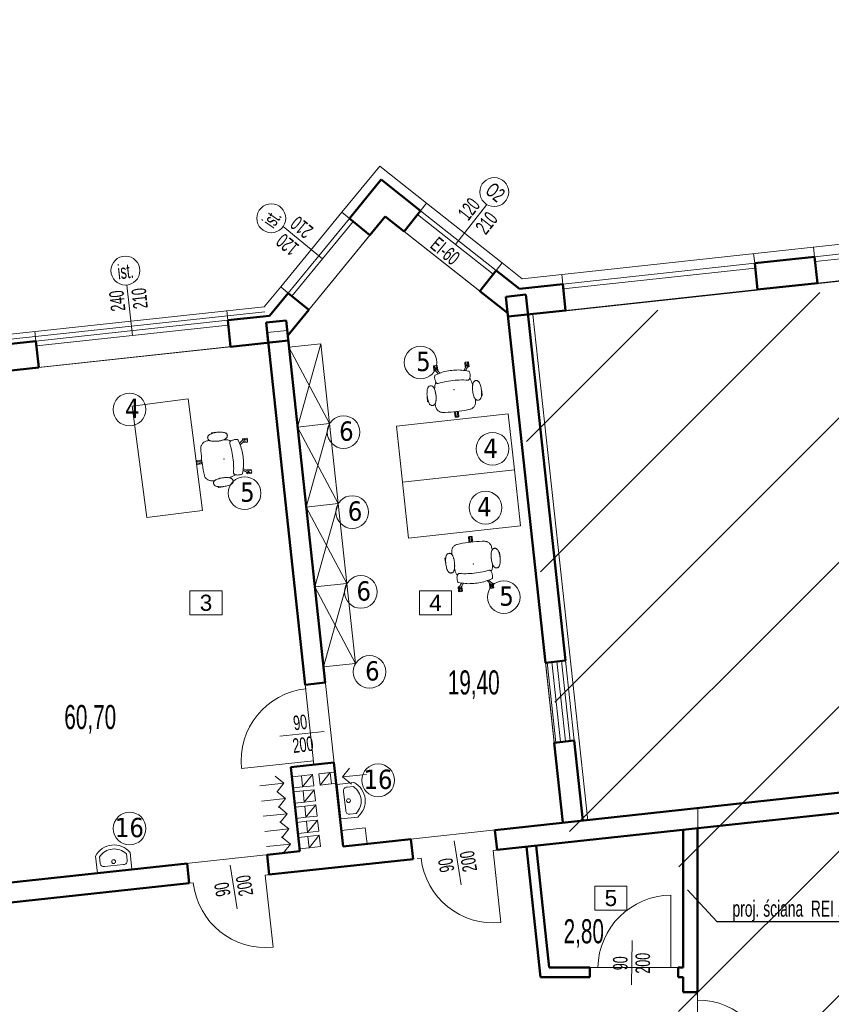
# Model space of a CAD drawing. Header units: millimetres. Extents: x 72202 to 304796, y 21658 to 519946.
# Tile 82 of 95: x 195404 to 196413, y 232217 to 233441. Entities that reach past the tile are written whole.
import ezdxf

# ---------------------------------------------------------------- set-up
doc = ezdxf.new("R2010")
doc.units = ezdxf.units.MM
for name, color, linetype, lineweight in [('DRZWI I OKNA OPISY', 30, 'Continuous', 9), ('linia - gruba - projektowana', 170, 'Continuous', 50), ('linia - kreskowanie', 9, 'Continuous', 5), ('linia - meble', 5, 'Continuous', 9), ('linia - rzut - gruba - istn.', 250, 'Continuous', 50), ('LINIA CIENKA', 7, 'Continuous', 13), ('LINIA KRESKOWANIE', 9, 'Continuous', 5), ('LINIA UMEBLOWANIE', 252, 'Continuous', 5), ('LINIA WYMIAROWANIE', 1, 'Continuous', 9), ('OPISY', 251, 'Continuous', 9), ('wymiary', 1, 'Continuous', 15)]:
    doc.layers.add(name, color=color, linetype=linetype, lineweight=lineweight)
doc.layers.add('LINIA-NIE DRUKOWAĆ', color=3, linetype='Continuous', lineweight=20, plot=False)
doc.styles.add('GENERATED_STYLE_2', font='txt')
doc.styles.add('simplex', font='arial.ttf')
doc.styles.get("Standard").update_dxf_attribs({"font": 'ARIALN.TTF', "width": 0.75})
doc.linetypes.add('GRADZINOWANIE', pattern='A,0.00254,-2.54,[134,ltypeshp.shx,S=2.54,R=0,X=-2.54,Y=0],-5.08,[134,ltypeshp.shx,S=2.54,R=180,X=2.54,Y=0],-2.54', length=10.16254)

# ---------------------------------------------------------------- blocks, each defined once
blk = doc.blocks.new('1')
at = {"layer": 'linia - meble'}
for p, q in [((196048.3, 221570.8), (196030.7, 221570.8)), ((196031.7, 221566.8), (196038.3, 221566.8)), ((196048.3, 221534.8), (196048.3, 221570.8)), ((196042.3, 221542.8), (196042.3, 221562.8)), ((196048.3, 221534.8), (196030.7, 221534.8)), ((196038.3, 221538.8), (196031.7, 221538.8))]:
    blk.add_line(p, q, dxfattribs=at)
blk.add_circle((196038.3, 221552.8), 2, dxfattribs=at)
for centre, radius, start, end in [((196042.7, 221552.8), 21.7, 123.855, 236.145), ((196043.5, 221552.8), 18.3, 130.1905, 229.8095), ((196038.8, 221563.3), 3.54, 351.8699, 98.1301), ((196038.8, 221542.3), 3.54, 261.8699, 8.1301)]:
    blk.add_arc(centre, radius, start, end, dxfattribs=at)
blk = doc.blocks.new('2a09da17-af35-4200-95c3-6ce227e4c1e0')
for points in [[(-0.212, 0.128, 0), (-0.21, 0.124, 0), (-0.208, 0.121, 0), (-0.205, 0.117, 0), (-0.202, 0.115, 0), (-0.198, 0.113, 0), (-0.195, 0.111, 0), (-0.191, 0.11, 0), (-0.186, 0.11, 0), (-0.185, 0.11, 0), (-0.159, 0.114, 0), (-0.133, 0.118, 0), (-0.106, 0.121, 0), (-0.08, 0.123, 0), (-0.053, 0.125, 0), (-0.027, 0.126, 0), (0, 0.126, 0), (0.027, 0.126, 0), (0.053, 0.125, 0), (0.08, 0.123, 0), (0.106, 0.121, 0), (0.133, 0.118, 0), (0.159, 0.114, 0), (0.185, 0.11, 0), (0.186, 0.11, 0), (0.191, 0.11, 0), (0.195, 0.111, 0), (0.198, 0.113, 0), (0.202, 0.115, 0), (0.205, 0.117, 0), (0.208, 0.121, 0), (0.21, 0.124, 0), (0.212, 0.128, 0), (0.215, 0.137, 0), (0.217, 0.147, 0), (0.219, 0.156, 0), (0.221, 0.166, 0), (0.221, 0.176, 0), (0.221, 0.186, 0), (0.22, 0.195, 0), (0.218, 0.205, 0), (0.216, 0.215, 0), (0.214, 0.216, 0), (0.211, 0.218, 0), (0.209, 0.219, 0), (0.188, 0.225, 0), (0.168, 0.231, 0), (0.147, 0.236, 0), (0.127, 0.241, 0), (0.106, 0.245, 0), (0.085, 0.248, 0), (0.064, 0.25, 0), (0.042, 0.252, 0), (0.021, 0.253, 0), (0, 0.253, 0), (-0.021, 0.253, 0), (-0.042, 0.252, 0), (-0.064, 0.25, 0), (-0.085, 0.248, 0), (-0.106, 0.245, 0), (-0.127, 0.241, 0), (-0.147, 0.236, 0), (-0.168, 0.231, 0), (-0.188, 0.225, 0), (-0.209, 0.219, 0), (-0.211, 0.218, 0), (-0.214, 0.216, 0), (-0.216, 0.215, 0), (-0.218, 0.206, 0), (-0.22, 0.196, 0), (-0.221, 0.187, 0), (-0.221, 0.178, 0), (-0.221, 0.168, 0), (-0.22, 0.158, 0), (-0.218, 0.148, 0), (-0.215, 0.138, 0), (-0.212, 0.128, 0)], [(-0.17, 0.231, 0), (-0.149, 0.236, 0), (-0.188, 0.29, 0), (-0.19, 0.292, 0), (-0.193, 0.293, 0), (-0.195, 0.294, 0), (-0.198, 0.294, 0), (-0.201, 0.293, 0), (-0.203, 0.291, 0), (-0.205, 0.289, 0), (-0.206, 0.287, 0), (-0.207, 0.284, 0), (-0.207, 0.284, 0), (-0.206, 0.282, 0), (-0.206, 0.28, 0), (-0.205, 0.278, 0), (-0.17, 0.231, 0)], [(0.149, 0.236, 0), (0.17, 0.231, 0), (0.205, 0.278, 0), (0.206, 0.28, 0), (0.206, 0.282, 0), (0.207, 0.284, 0), (0.207, 0.284, 0), (0.206, 0.287, 0), (0.205, 0.289, 0), (0.203, 0.291, 0), (0.201, 0.293, 0), (0.198, 0.294, 0), (0.195, 0.294, 0), (0.193, 0.293, 0), (0.19, 0.292, 0), (0.188, 0.29, 0), (0.149, 0.236, 0)], [(0.241, -0.113, 0), (0.238, -0.1, 0), (0.235, -0.086, 0), (0.233, -0.072, 0), (0.231, -0.058, 0), (0.23, -0.044, 0), (0.23, -0.031, 0), (0.23, -0.016, 0), (0.231, -0.002, 0), (0.233, 0.012, 0), (0.235, 0.025, 0), (0.238, 0.039, 0), (0.233, 0.073, 0), (0.231, 0.083, 0), (0.228, 0.092, 0), (0.225, 0.101, 0), (0.221, 0.111, 0), (0.217, 0.119, 0), (0.212, 0.128, 0), (0.21, 0.124, 0), (0.208, 0.121, 0), (0.205, 0.117, 0), (0.202, 0.115, 0), (0.199, 0.113, 0), (0.195, 0.111, 0), (0.191, 0.11, 0), (0.187, 0.11, 0), (0.186, 0.11, 0), (0.185, 0.11, 0), (0.185, 0.11, 0), (0.159, 0.114, 0), (0.133, 0.118, 0), (0.106, 0.121, 0), (0.08, 0.123, 0), (0.053, 0.125, 0), (0.027, 0.126, 0), (0, 0.126, 0), (-0.027, 0.126, 0), (-0.053, 0.125, 0), (-0.08, 0.123, 0), (-0.106, 0.121, 0), (-0.133, 0.118, 0), (-0.159, 0.114, 0), (-0.185, 0.11, 0), (-0.186, 0.11, 0), (-0.191, 0.11, 0), (-0.195, 0.111, 0), (-0.198, 0.113, 0), (-0.202, 0.115, 0), (-0.205, 0.117, 0), (-0.208, 0.121, 0), (-0.21, 0.124, 0), (-0.212, 0.128, 0), (-0.212, 0.128, 0), (-0.216, 0.121, 0), (-0.22, 0.113, 0), (-0.224, 0.105, 0), (-0.227, 0.097, 0), (-0.23, 0.088, 0), (-0.232, 0.078, 0), (-0.232, 0.078, 0), (-0.233, 0.073, 0), (-0.233, 0.073, 0), (-0.238, 0.039, 0), (-0.235, 0.024, 0), (-0.233, 0.009, 0), (-0.231, -0.006, 0), (-0.23, -0.022, 0), (-0.23, -0.037, 0), (-0.231, -0.052, 0), (-0.232, -0.068, 0), (-0.234, -0.083, 0), (-0.237, -0.098, 0), (-0.241, -0.113, 0), (-0.243, -0.119, 0), (-0.245, -0.124, 0), (-0.248, -0.13, 0), (-0.252, -0.135, 0), (-0.252, -0.143, 0), (-0.252, -0.153, 0), (-0.251, -0.163, 0), (-0.249, -0.173, 0), (-0.247, -0.182, 0), (-0.245, -0.192, 0), (-0.242, -0.2, 0), (-0.239, -0.207, 0), (-0.234, -0.215, 0), (-0.23, -0.221, 0), (-0.224, -0.228, 0), (-0.218, -0.233, 0), (-0.211, -0.238, 0), (-0.204, -0.243, 0), (-0.197, -0.247, 0), (-0.189, -0.25, 0), (-0.181, -0.252, 0), (-0.173, -0.254, 0), (-0.139, -0.257, 0), (-0.104, -0.26, 0), (-0.069, -0.261, 0), (-0.035, -0.262, 0), (0, -0.263, 0), (0.035, -0.262, 0), (0.069, -0.261, 0), (0.104, -0.26, 0), (0.139, -0.257, 0), (0.173, -0.254, 0), (0.181, -0.252, 0), (0.189, -0.25, 0), (0.197, -0.247, 0), (0.204, -0.243, 0), (0.211, -0.238, 0), (0.218, -0.233, 0), (0.224, -0.228, 0), (0.23, -0.221, 0), (0.234, -0.215, 0), (0.239, -0.207, 0), (0.242, -0.2, 0), (0.245, -0.192, 0), (0.248, -0.181, 0), (0.25, -0.17, 0), (0.251, -0.158, 0), (0.252, -0.147, 0), (0.252, -0.135, 0), (0.252, -0.135, 0), (0.248, -0.13, 0), (0.245, -0.124, 0), (0.243, -0.119, 0), (0.241, -0.113, 0)], [(0.01, -0.263, 0), (-0.01, -0.263, 0), (-0.01, -0.321, 0), (-0.01, -0.323, 0), (-0.009, -0.326, 0), (-0.007, -0.328, 0), (-0.005, -0.329, 0), (-0.003, -0.33, 0), (0, -0.331, 0), (0.003, -0.33, 0), (0.005, -0.329, 0), (0.007, -0.328, 0), (0.009, -0.326, 0), (0.01, -0.323, 0), (0.01, -0.321, 0), (0.01, -0.263, 0)]]:
    blk.add_polyline3d(points)
blk.add_point((0, 0.013))
blk.add_point((0, 0.013))
blk.add_point((0, 0.013))
blk.add_point((0, 0.013))
blk = doc.blocks.new('d70db20d-a7c4-4062-a6c1-7e4d75b2f135')
for points in [[(-0.208, 0.273, 0), (-0.208, 0.273, 0), (-0.207, 0.273, 0), (-0.207, 0.274, 0), (-0.207, 0.274, 0), (-0.207, 0.332, 0), (-0.207, 0.333, 0), (-0.208, 0.333, 0), (-0.215, 0.333, 0), (-0.217, 0.333, 0), (-0.218, 0.332, 0), (-0.22, 0.33, 0), (-0.22, 0.328, 0), (-0.22, 0.278, 0), (-0.22, 0.277, 0), (-0.219, 0.276, 0), (-0.218, 0.275, 0), (-0.217, 0.274, 0), (-0.216, 0.273, 0), (-0.215, 0.273, 0), (-0.208, 0.273, 0)], [(-0.207, 0.312, 0), (-0.207, 0.294, 0), (-0.205, 0.294, 0), (-0.205, 0.312, 0), (-0.207, 0.312, 0)], [(-0.188, 0.29, 0), (-0.186, 0.287, 0), (-0.186, 0.333, 0), (-0.187, 0.334, 0), (-0.187, 0.334, 0), (-0.187, 0.334, 0), (-0.188, 0.334, 0), (-0.188, 0.335, 0), (-0.204, 0.335, 0), (-0.205, 0.334, 0), (-0.205, 0.334, 0), (-0.205, 0.333, 0), (-0.205, 0.289, 0), (-0.204, 0.291, 0), (-0.202, 0.292, 0), (-0.2, 0.293, 0), (-0.197, 0.294, 0), (-0.195, 0.294, 0), (-0.192, 0.293, 0), (-0.19, 0.292, 0), (-0.188, 0.29, 0)], [(-0.2, 0.272, 0), (-0.205, 0.278, 0), (-0.205, 0.279, 0), (-0.205, 0.273, 0), (-0.205, 0.272, 0), (-0.205, 0.272, 0), (-0.204, 0.272, 0), (-0.2, 0.272, 0)], [(-0.185, 0.312, 0), (-0.186, 0.312, 0), (-0.186, 0.294, 0), (-0.185, 0.294, 0), (-0.185, 0.312, 0)], [(-0.185, 0.285, 0), (-0.176, 0.273, 0), (-0.175, 0.274, 0), (-0.173, 0.275, 0), (-0.172, 0.276, 0), (-0.172, 0.278, 0), (-0.172, 0.328, 0), (-0.172, 0.33, 0), (-0.173, 0.332, 0), (-0.175, 0.333, 0), (-0.177, 0.333, 0), (-0.184, 0.333, 0), (-0.185, 0.333, 0), (-0.185, 0.332, 0), (-0.185, 0.285, 0)], [(0.176, 0.273, 0), (0.185, 0.285, 0), (0.185, 0.332, 0), (0.185, 0.333, 0), (0.184, 0.333, 0), (0.177, 0.333, 0), (0.175, 0.333, 0), (0.173, 0.332, 0), (0.172, 0.33, 0), (0.172, 0.328, 0), (0.172, 0.278, 0), (0.172, 0.276, 0), (0.173, 0.275, 0), (0.175, 0.274, 0), (0.176, 0.273, 0)], [(0.186, 0.294, 0), (0.186, 0.312, 0), (0.185, 0.312, 0), (0.185, 0.294, 0), (0.186, 0.294, 0)], [(0.186, 0.287, 0), (0.188, 0.29, 0), (0.19, 0.292, 0), (0.192, 0.293, 0), (0.195, 0.294, 0), (0.197, 0.294, 0), (0.2, 0.293, 0), (0.202, 0.292, 0), (0.204, 0.291, 0), (0.205, 0.289, 0), (0.205, 0.333, 0), (0.205, 0.334, 0), (0.205, 0.334, 0), (0.204, 0.335, 0), (0.188, 0.335, 0), (0.188, 0.334, 0), (0.187, 0.334, 0), (0.187, 0.334, 0), (0.187, 0.334, 0), (0.186, 0.333, 0), (0.186, 0.287, 0)], [(0.205, 0.278, 0), (0.2, 0.272, 0), (0.204, 0.272, 0), (0.205, 0.272, 0), (0.205, 0.272, 0), (0.205, 0.273, 0), (0.205, 0.279, 0), (0.205, 0.278, 0)], [(0.205, 0.294, 0), (0.207, 0.294, 0), (0.207, 0.312, 0), (0.205, 0.312, 0), (0.205, 0.294, 0)], [(0.207, 0.332, 0), (0.207, 0.274, 0), (0.207, 0.274, 0), (0.207, 0.273, 0), (0.208, 0.273, 0), (0.215, 0.273, 0), (0.216, 0.273, 0), (0.217, 0.274, 0), (0.218, 0.275, 0), (0.219, 0.276, 0), (0.22, 0.277, 0), (0.22, 0.278, 0), (0.22, 0.328, 0), (0.22, 0.33, 0), (0.218, 0.332, 0), (0.217, 0.333, 0), (0.215, 0.333, 0), (0.208, 0.333, 0), (0.207, 0.333, 0), (0.207, 0.332, 0)], [(-0.329, 0.052, 0), (-0.332, 0.039, 0), (-0.335, 0.025, 0), (-0.337, 0.011, 0), (-0.339, -0.003, 0), (-0.339, -0.017, 0), (-0.34, -0.031, 0), (-0.339, -0.044, 0), (-0.339, -0.058, 0), (-0.337, -0.072, 0), (-0.335, -0.086, 0), (-0.332, -0.1, 0), (-0.329, -0.113, 0), (-0.327, -0.119, 0), (-0.324, -0.125, 0), (-0.321, -0.131, 0), (-0.317, -0.136, 0), (-0.313, -0.141, 0), (-0.309, -0.145, 0), (-0.305, -0.148, 0), (-0.3, -0.151, 0), (-0.295, -0.152, 0), (-0.29, -0.153, 0), (-0.285, -0.154, 0), (-0.28, -0.153, 0), (-0.275, -0.152, 0), (-0.27, -0.151, 0), (-0.265, -0.148, 0), (-0.261, -0.145, 0), (-0.257, -0.141, 0), (-0.252, -0.136, 0), (-0.249, -0.131, 0), (-0.246, -0.125, 0), (-0.243, -0.119, 0), (-0.241, -0.113, 0), (-0.237, -0.098, 0), (-0.235, -0.083, 0), (-0.232, -0.068, 0), (-0.231, -0.053, 0), (-0.23, -0.038, 0), (-0.23, -0.023, 0), (-0.231, -0.008, 0), (-0.232, 0.007, 0), (-0.235, 0.022, 0), (-0.237, 0.037, 0), (-0.241, 0.052, 0), (-0.243, 0.058, 0), (-0.246, 0.064, 0), (-0.249, 0.07, 0), (-0.252, 0.075, 0), (-0.257, 0.08, 0), (-0.261, 0.084, 0), (-0.265, 0.087, 0), (-0.27, 0.09, 0), (-0.275, 0.091, 0), (-0.28, 0.092, 0), (-0.285, 0.093, 0), (-0.29, 0.092, 0), (-0.295, 0.091, 0), (-0.3, 0.09, 0), (-0.305, 0.087, 0), (-0.309, 0.084, 0), (-0.313, 0.08, 0), (-0.317, 0.075, 0), (-0.321, 0.07, 0), (-0.324, 0.064, 0), (-0.327, 0.058, 0), (-0.329, 0.052, 0)], [(0.329, 0.052, 0), (0.332, 0.039, 0), (0.335, 0.025, 0), (0.337, 0.011, 0), (0.339, -0.003, 0), (0.339, -0.017, 0), (0.34, -0.031, 0), (0.339, -0.044, 0), (0.339, -0.058, 0), (0.337, -0.072, 0), (0.335, -0.086, 0), (0.332, -0.1, 0), (0.329, -0.113, 0), (0.327, -0.119, 0), (0.324, -0.125, 0), (0.321, -0.131, 0), (0.317, -0.136, 0), (0.313, -0.141, 0), (0.309, -0.145, 0), (0.305, -0.148, 0), (0.3, -0.151, 0), (0.295, -0.152, 0), (0.29, -0.153, 0), (0.285, -0.154, 0), (0.28, -0.153, 0), (0.275, -0.152, 0), (0.27, -0.151, 0), (0.265, -0.148, 0), (0.261, -0.145, 0), (0.257, -0.141, 0), (0.252, -0.136, 0), (0.249, -0.131, 0), (0.246, -0.125, 0), (0.243, -0.119, 0), (0.241, -0.113, 0), (0.237, -0.098, 0), (0.235, -0.083, 0), (0.232, -0.068, 0), (0.231, -0.053, 0), (0.23, -0.038, 0), (0.23, -0.023, 0), (0.231, -0.008, 0), (0.232, 0.007, 0), (0.235, 0.022, 0), (0.237, 0.037, 0), (0.241, 0.052, 0), (0.243, 0.058, 0), (0.246, 0.064, 0), (0.249, 0.07, 0), (0.252, 0.075, 0), (0.257, 0.08, 0), (0.261, 0.084, 0), (0.265, 0.087, 0), (0.27, 0.09, 0), (0.275, 0.091, 0), (0.28, 0.092, 0), (0.285, 0.093, 0), (0.29, 0.092, 0), (0.295, 0.091, 0), (0.3, 0.09, 0), (0.305, 0.087, 0), (0.309, 0.084, 0), (0.313, 0.08, 0), (0.317, 0.075, 0), (0.321, 0.07, 0), (0.324, 0.064, 0), (0.327, 0.058, 0), (0.329, 0.052, 0)], [(-0.332, -0.101, 0), (-0.335, -0.086, 0), (-0.337, -0.071, 0), (-0.339, -0.057, 0), (-0.34, -0.042, 0), (-0.341, -0.043, 0), (-0.341, -0.044, 0), (-0.342, -0.046, 0), (-0.342, -0.096, 0), (-0.342, -0.097, 0), (-0.341, -0.098, 0), (-0.34, -0.099, 0), (-0.339, -0.1, 0), (-0.338, -0.101, 0), (-0.337, -0.101, 0), (-0.332, -0.101, 0)], [(0.34, -0.042, 0), (0.339, -0.057, 0), (0.337, -0.071, 0), (0.335, -0.086, 0), (0.332, -0.101, 0), (0.337, -0.101, 0), (0.338, -0.101, 0), (0.339, -0.1, 0), (0.34, -0.099, 0), (0.341, -0.098, 0), (0.342, -0.097, 0), (0.342, -0.096, 0), (0.342, -0.046, 0), (0.341, -0.044, 0), (0.341, -0.043, 0), (0.34, -0.042, 0)], [(-0.012, -0.331, 0), (-0.012, -0.331, 0), (-0.011, -0.331, 0), (-0.011, -0.33, 0), (-0.011, -0.33, 0), (-0.011, -0.272, 0), (-0.011, -0.271, 0), (-0.012, -0.271, 0), (-0.019, -0.271, 0), (-0.021, -0.271, 0), (-0.023, -0.272, 0), (-0.024, -0.274, 0), (-0.024, -0.276, 0), (-0.024, -0.326, 0), (-0.024, -0.327, 0), (-0.023, -0.328, 0), (-0.023, -0.329, 0), (-0.022, -0.33, 0), (-0.02, -0.331, 0), (-0.019, -0.331, 0), (-0.012, -0.331, 0)], [(-0.01, -0.31, 0), (-0.01, -0.292, 0), (-0.011, -0.292, 0), (-0.011, -0.31, 0), (-0.01, -0.31, 0)], [(0.009, -0.324, 0), (0.008, -0.326, 0), (0.006, -0.328, 0), (0.004, -0.33, 0), (0.001, -0.331, 0), (-0.001, -0.331, 0), (-0.004, -0.33, 0), (-0.006, -0.328, 0), (-0.008, -0.326, 0), (-0.01, -0.324, 0), (-0.01, -0.331, 0), (-0.009, -0.332, 0), (-0.009, -0.332, 0), (-0.008, -0.332, 0), (0.008, -0.332, 0), (0.008, -0.332, 0), (0.009, -0.332, 0), (0.009, -0.332, 0), (0.009, -0.331, 0), (0.009, -0.331, 0), (0.009, -0.324, 0)], [(0.01, -0.292, 0), (0.01, -0.31, 0), (0.011, -0.31, 0), (0.011, -0.292, 0), (0.01, -0.292, 0)], [(0.011, -0.33, 0), (0.011, -0.331, 0), (0.012, -0.331, 0), (0.019, -0.331, 0), (0.02, -0.331, 0), (0.022, -0.33, 0), (0.023, -0.329, 0), (0.023, -0.328, 0), (0.024, -0.327, 0), (0.024, -0.326, 0), (0.024, -0.276, 0), (0.024, -0.274, 0), (0.023, -0.272, 0), (0.021, -0.271, 0), (0.019, -0.271, 0), (0.012, -0.271, 0), (0.011, -0.271, 0), (0.011, -0.272, 0), (0.011, -0.33, 0)]]:
    blk.add_polyline3d(points)
blk = doc.blocks.new('ergergregerg')
at = {"xscale": 100, "yscale": 100, "zscale": 100, "rotation": 180}
for name in ['d70db20d-a7c4-4062-a6c1-7e4d75b2f135', '2a09da17-af35-4200-95c3-6ce227e4c1e0']:
    blk.add_blockref(name, (767.3, -414.9), dxfattribs=at)

msp = doc.modelspace()

# ---------------------------------------------------------------- hatches: boundary and pattern name
at = {"layer": 'linia - kreskowanie'}
h = msp.add_hatch(dxfattribs=at)
h.set_pattern_fill('ANSI31', color=8, scale=40)
h.set_pattern_definition([(45, (56602.46, 42477.22), (-89.80256, 89.80256), [])])
h.paths.add_polyline_path([(198815.482, 232399.922), (198822.567, 232425.835), (199046.258, 232450.065), (198945.786, 233377.64), (196018.409, 233060.554), (196086.575, 232431.235), (196223.298, 232446.045), (196223.216, 232218.499), (196223.216, 232017.898), (196333.089, 232017.898), (196333.089, 231359.898), (199050.842, 231359.898), (199050.842, 231992.898), (198815.905, 231992.898)])

# ---------------------------------------------------------------- linework, layer by layer
at = {"layer": 'DRZWI I OKNA OPISY'}
for p, q in [((195945.679, 233161.77), (195984.838, 233211.358)), ((195945.679, 233161.77), (195984.838, 233211.358)), ((195780.381, 233143.866), (195731.512, 233183.919)), ((195780.381, 233143.866), (195731.512, 233183.919)), ((195543.959, 233048.391), (195537.18, 233111.212)), ((195543.959, 233048.391), (195537.18, 233111.212)), ((195727.5, 232549.911), (195782.33, 232556.052)), ((195952.678, 232365.273), (195944.1, 232419.774)), ((195674.342, 232335.124), (195665.764, 232389.626)), ((196164.751, 232240.719), (196165.523, 232295.886))]:
    msp.add_line(p, q, dxfattribs=at)
for centre in [(195993.945, 233226.885), (195716.716, 233194.169), (195535.248, 233129.108)]:
    msp.add_circle(centre, 18, dxfattribs=at)
at = {"layer": 'linia - gruba - projektowana'}
for p, q in [((195813.774, 233194.074), (195853.333, 233242.34)), ((195902.31, 233203.664), (195853.333, 233242.34)), ((195839.297, 233173.155), (195813.774, 233194.074)), ((195839.297, 233173.155), (195858.314, 233196.358)), ((195881.858, 233177.765), (195858.314, 233196.358)), ((195881.858, 233177.765), (195902.31, 233203.664)), ((196317.783, 233138.245), (196392.347, 233146.321)), ((196392.347, 233146.321), (196395.901, 233113.513)), ((196317.783, 233138.245), (196321.337, 233105.437)), ((195976.034, 233103.396), (195996.486, 233129.294)), ((196025.274, 233106.561), (195996.486, 233129.294)), ((196025.274, 233106.561), (196079.179, 233112.4)), ((196079.179, 233112.4), (196082.733, 233079.592)), ((196321.337, 233105.437), (196395.901, 233113.513)), ((195714.454, 233072.894), (195737.706, 233101.264)), ((195763.229, 233080.345), (195737.706, 233101.264)), ((196010.698, 233076.022), (195976.034, 233103.396)), ((196008.459, 233096.693), (196033.314, 233099.385)), ((196008.459, 233096.693), (196057.78, 232641.356)), ((196033.314, 233099.385), (196082.635, 232644.048)), ((195662.616, 233067.279), (195714.454, 233072.894)), ((195737.077, 233048.438), (195763.229, 233080.345)), ((196011.151, 233071.838), (196082.733, 233079.592)), ((195662.616, 233067.279), (195666.169, 233034.471)), ((195710.204, 233064.387), (195735.058, 233067.079)), ((195710.204, 233064.387), (195712.896, 233039.532)), ((195710.204, 233064.387), (195758.986, 232614.021)), ((195735.058, 233067.079), (195783.841, 232616.713)), ((195349.447, 233033.357), (195424.011, 233041.434)), ((195424.011, 233041.434), (195427.565, 233008.626)), ((195666.169, 233034.471), (195737.751, 233042.224)), ((195353.001, 233000.549), (195427.565, 233008.626)), ((196057.78, 232641.356), (196082.635, 232644.048)), ((195758.986, 232614.021), (195783.841, 232616.713)), ((196068.549, 232541.938), (196093.403, 232544.63)), ((196093.403, 232544.63), (196104.172, 232445.211)), ((195994.812, 232433.366), (196899.023, 232531.307)), ((196068.549, 232541.938), (196079.317, 232442.519)), ((195740.923, 232511.48), (195794.609, 232517.295)), ((195740.923, 232511.48), (195752.231, 232407.09)), ((195794.609, 232517.295), (195805.917, 232412.905)), ((195997.504, 232408.511), (196901.715, 232506.453)), ((195994.812, 232433.366), (195997.504, 232408.511)), ((195805.917, 232412.905), (195890.422, 232422.059)), ((195890.422, 232422.059), (195893.114, 232397.204)), ((195711.504, 232402.679), (195752.231, 232407.09)), ((195714.196, 232377.824), (195711.504, 232402.679)), ((195714.196, 232377.824), (195893.114, 232397.204)), ((194823.165, 232306.456), (195612.086, 232391.91)), ((195614.778, 232367.055), (195612.086, 232391.91)), ((195086.792, 232309.865), (195614.778, 232367.055))]:
    msp.add_line(p, q, dxfattribs=at)
at = {"layer": 'linia - rzut - gruba - istn.', "color": 7, "ltscale": 1.2}
for p, q in [((196228.813, 232262.475), (196228.813, 232433.566)), ((196246.812, 232434.866), (196246.812, 232231.874)), ((196051.56, 232250.475), (196034.034, 232412.274)), ((196062.33, 232262.475), (196045.965, 232413.566)), ((196062.33, 232262.475), (196112.813, 232262.475)), ((196112.813, 232250.475), (196112.813, 232262.475)), ((196222.813, 232262.475), (196228.813, 232262.475)), ((196222.813, 232250.475), (196222.813, 232262.475)), ((196051.56, 232250.475), (196112.813, 232250.475)), ((196222.813, 232250.475), (196228.813, 232250.475)), ((196228.813, 232231.874), (196228.813, 232250.475)), ((196228.813, 232231.874), (196246.812, 232231.874))]:
    msp.add_line(p, q, dxfattribs=at)
at = {"layer": 'LINIA CIENKA'}
for p, q in [((196028.86, 233119.02), (199003.276, 233441.2)), ((195804.493, 233201.681), (195851.522, 233259.06)), ((195909.747, 233213.082), (195851.522, 233259.06)), ((195902.31, 233203.664), (195909.747, 233213.082)), ((196003.923, 233138.712), (195909.747, 233213.082)), ((195804.493, 233201.681), (195728.425, 233108.871)), ((195813.774, 233194.074), (195737.706, 233101.264)), ((195813.774, 233194.074), (195804.493, 233201.681)), ((195992.767, 233124.585), (195898.591, 233198.955)), ((195996.486, 233129.294), (195902.31, 233203.664)), ((195818.415, 233190.271), (195742.347, 233097.461)), ((195763.229, 233080.345), (195839.297, 233173.155)), ((195881.858, 233177.765), (195976.034, 233103.396)), ((196630.952, 233172.166), (196392.347, 233146.321)), ((196392.347, 233146.321), (196391.05, 233158.345)), ((196631.598, 233166.201), (196392.993, 233140.356)), ((196317.783, 233138.245), (196316.486, 233150.269)), ((195996.486, 233129.294), (196003.923, 233138.712)), ((196028.86, 233119.02), (196003.923, 233138.712)), ((196317.783, 233138.245), (196079.179, 233112.4)), ((196318.429, 233132.28), (196079.825, 233106.435)), ((196634.505, 233139.358), (196395.901, 233113.513)), ((196031.15, 233119.362), (196031.16, 233119.269)), ((196079.179, 233112.4), (196077.881, 233124.424)), ((195708.044, 233084.004), (195728.425, 233108.871)), ((195737.706, 233101.264), (195728.425, 233108.871)), ((196321.337, 233105.437), (196082.733, 233079.592)), ((195708.044, 233084.004), (194705.401, 232975.796)), ((195662.616, 233067.279), (195661.318, 233079.303)), ((195662.616, 233067.279), (195424.011, 233041.434)), ((195663.262, 233061.314), (195424.657, 233035.469)), ((195424.011, 233041.434), (195422.714, 233053.458)), ((195666.169, 233034.471), (195427.565, 233008.626)), ((196057.78, 232641.356), (196068.549, 232541.938)), ((196059.768, 232641.572), (196070.537, 232542.153)), ((196065.71, 232642.433), (196076.479, 232543.015)), ((196077.64, 232643.725), (196088.409, 232544.307)), ((196082.611, 232644.264), (196083.15, 232639.293)), ((196082.611, 232644.264), (196093.38, 232544.845)), ((195758.986, 232614.021), (195759.525, 232609.05)), ((196092.842, 232549.816), (196093.38, 232544.845)), ((196093.38, 232544.845), (196093.403, 232544.63)), ((195769.216, 232519.573), (195679.74, 232509.882)), ((195769.216, 232519.573), (195769.755, 232514.602)), ((195769.755, 232514.602), (195769.778, 232514.387)), ((195814.096, 232510.353), (195805.231, 232499.334)), ((195721.387, 232500.311), (195732.405, 232491.446)), ((195754.146, 232500.842), (195742.216, 232499.549)), ((195768.065, 232502.349), (195755.654, 232486.923)), ((195776, 232503.209), (195795.902, 232505.364)), ((195789.918, 232504.716), (195777.508, 232489.29)), ((195805.231, 232499.334), (195835.057, 232502.565)), ((195816.25, 232490.469), (195805.231, 232499.334)), ((195732.405, 232491.446), (195702.58, 232488.215)), ((195723.54, 232480.427), (195732.405, 232491.446)), ((195755.654, 232486.923), (195743.723, 232485.631)), ((195770.111, 232483.46), (195757.7, 232468.033)), ((195777.508, 232489.29), (195797.409, 232491.446)), ((195734.451, 232472.556), (195704.626, 232469.326)), ((195723.433, 232481.421), (195734.451, 232472.556)), ((195725.587, 232461.538), (195734.451, 232472.556)), ((195756.192, 232481.952), (195744.262, 232480.66)), ((195725.479, 232462.532), (195736.498, 232453.667)), ((195757.7, 232468.033), (195745.769, 232466.741)), ((195758.238, 232463.063), (195746.308, 232461.77)), ((195772.157, 232464.57), (195759.746, 232449.144)), ((195736.498, 232453.667), (195706.672, 232450.436)), ((195727.633, 232442.648), (195736.498, 232453.667)), ((195759.746, 232449.144), (195747.815, 232447.852)), ((195774.203, 232445.681), (195761.792, 232430.254)), ((195738.544, 232434.777), (195708.718, 232431.547)), ((195727.525, 232443.642), (195738.544, 232434.777)), ((195729.679, 232423.759), (195738.544, 232434.777)), ((195760.284, 232444.173), (195748.354, 232442.881)), ((195833.588, 232436.02), (195803.763, 232432.789)), ((195833.588, 232436.02), (195835.742, 232416.136)), ((195729.571, 232424.753), (195740.59, 232415.888)), ((195761.792, 232430.254), (195749.862, 232428.962)), ((195762.33, 232425.284), (195750.4, 232423.991)), ((195776.249, 232426.791), (195763.838, 232411.365)), ((195740.59, 232415.888), (195710.764, 232412.657)), ((195731.725, 232404.869), (195740.59, 232415.888)), ((195763.838, 232411.365), (195751.908, 232410.073)), ((195903.056, 232398.281), (195898.085, 232397.742)), ((195997.504, 232408.511), (195992.533, 232407.973)), ((195996.653, 232408.419), (195992.533, 232407.973)), ((195992.533, 232407.973), (196002.225, 232318.496)), ((195714.196, 232377.824), (195709.225, 232377.286)), ((195713.345, 232377.732), (195709.225, 232377.286)), ((195709.225, 232377.286), (195718.917, 232287.809)), ((195619.749, 232367.594), (195614.778, 232367.055)), ((196213.334, 232262.475), (196213.334, 232352.475)), ((196122.292, 232262.475), (196112.813, 232262.475)), ((196222.813, 232262.475), (196212.806, 232262.475)), ((196222.813, 232262.475), (196212.806, 232262.475)), ((196246.812, 232231.874), (196246.812, 232221.874))]:
    msp.add_line(p, q, dxfattribs=at)
at = {"layer": 'LINIA CIENKA', "lineweight": -3, "ltscale": 4}
for p, q in [((196246.813, 232228.069), (196246.813, 232243.739)), ((196228.813, 232231.874), (196246.813, 232231.874))]:
    msp.add_line(p, q, dxfattribs=at)
at = {"layer": 'LINIA CIENKA'}
msp.add_lwpolyline([(198976.342, 233392.37), (196042.005, 233074.53), (196110.171, 232445.211), (196246.894, 232460.021), (196246.812, 232232.475), (196246.812, 232232.475), (196246.812, 232031.874), (196356.686, 232031.874), (196356.686, 231373.874), (199074.439, 231373.874), (199074.439, 232006.874), (198839.501, 232006.874), (198839.373, 232130.11)], dxfattribs=at)
for points in [[(195754.146, 232500.842), (195768.065, 232502.349), (195769.572, 232488.431), (195755.654, 232486.923)], [(195776, 232503.209), (195789.918, 232504.716), (195791.426, 232490.798), (195777.508, 232489.29)], [(195756.192, 232481.952), (195770.111, 232483.46), (195771.618, 232469.541), (195757.7, 232468.033)], [(195758.238, 232463.063), (195772.157, 232464.57), (195773.664, 232450.652), (195759.746, 232449.144)], [(195760.284, 232444.173), (195774.203, 232445.681), (195775.71, 232431.762), (195761.792, 232430.254)], [(195762.33, 232425.284), (195776.249, 232426.791), (195777.756, 232412.873), (195763.838, 232411.365)]]:
    msp.add_lwpolyline(points, close=True, dxfattribs=at)
for centre, radius, start, end in [((195769.216, 232519.573), 90, 96.182017, 186.182017), ((195992.533, 232407.973), 90, 186.182017, 276.182017), ((195709.225, 232377.286), 90, 186.182017, 276.182017), ((196214.735, 232260.551), 91.935, 90.873072, 178.800555), ((196246.812, 232131.874), 90, 0, 90)]:
    msp.add_arc(centre, radius, start, end, dxfattribs=at)
at = {"layer": 'LINIA KRESKOWANIE', "linetype": 'GRADZINOWANIE', "ltscale": 0.6}
for p, q in [((195708.688, 233078.039), (194706.044, 232969.831)), ((196071.669, 232643.187), (196082.438, 232543.768))]:
    msp.add_line(p, q, dxfattribs=at)
at = {"layer": 'LINIA UMEBLOWANIE'}
for points in [[(195778.423, 233038.173), (195738.656, 233033.866), (195749.425, 232934.447), (195789.192, 232938.755), (195778.423, 233038.173), (195749.425, 232934.447), (195789.192, 232938.755), (195738.656, 233033.866)], [(195543.798, 232960.692), (195561.807, 232821.856), (195631.226, 232830.86), (195613.217, 232969.697), (195543.798, 232960.692)], [(196018.958, 232881.199), (195879.772, 232866.122), (195872.234, 232935.715), (196011.42, 232950.792), (196018.958, 232881.199)], [(195789.192, 232938.755), (195749.425, 232934.447), (195760.193, 232835.029), (195799.961, 232839.336), (195789.192, 232938.755), (195760.193, 232835.029), (195799.961, 232839.336), (195749.425, 232934.447)], [(196018.958, 232881.199), (195879.772, 232866.122), (195887.31, 232796.529), (196026.496, 232811.606), (196018.958, 232881.199)], [(195799.961, 232839.336), (195760.193, 232835.029), (195770.962, 232735.611), (195810.729, 232739.918), (195799.961, 232839.336), (195770.962, 232735.611), (195810.729, 232739.918), (195760.193, 232835.029)], [(195810.729, 232739.918), (195770.962, 232735.611), (195781.731, 232636.192), (195821.498, 232640.5), (195810.729, 232739.918), (195781.731, 232636.192), (195821.498, 232640.5), (195770.962, 232735.611)]]:
    msp.add_lwpolyline(points, dxfattribs=at)
at = {"layer": 'LINIA WYMIAROWANIE', "color": 4, "ltscale": 1.2}
for q in [(195711.55, 233051.959), (195737.751, 233042.224)]:
    msp.add_line((195736.404, 233054.652), q, dxfattribs=at)
msp.add_lwpolyline([(195710.204, 233064.387), (195712.896, 233039.532), (195737.751, 233042.224), (195735.058, 233067.079), (195710.204, 233064.387)], dxfattribs=at)
at = {"layer": 'LINIA-NIE DRUKOWAĆ'}
for points in [[(198976.342, 233392.37), (196042.005, 233074.53), (196110.171, 232445.211), (196246.894, 232460.021), (196246.812, 232232.475), (196246.812, 232232.475), (196246.812, 232031.874), (196356.686, 232031.874), (196356.686, 231373.874), (199074.439, 231373.874), (199074.439, 232006.874), (198839.501, 232006.874), (198839.079, 232413.898), (198846.163, 232439.812), (199069.855, 232464.041), (198969.382, 233391.616)], [(195805.917, 232412.905), (195737.077, 233048.438), (195858.314, 233196.358), (196010.698, 233076.022), (196079.317, 232442.519), (195805.917, 232412.905)], [(195712.896, 233039.532), (194754.999, 232935.775), (194823.165, 232306.456), (195752.231, 232407.09), (195740.923, 232511.48), (195767.766, 232514.387), (195769.778, 232514.387), (195712.896, 233039.532)], [(196045.965, 232413.566), (196062.33, 232262.475), (196228.813, 232262.475), (196228.813, 232433.566), (196045.965, 232413.566)]]:
    msp.add_lwpolyline(points, dxfattribs=at)
at = {"layer": 'OPISY', "lineweight": -3, "ltscale": 4}
for p, q in [((196234.038, 232358.957), (196270.679, 232319.627)), ((196270.679, 232319.627), (196460.916, 232319.627))]:
    msp.add_line(p, q, dxfattribs=at)
at = {"layer": 'OPISY'}
for points in [[(195615.521, 232730.905), (195615.521, 232700.905), (195655.521, 232700.905), (195655.521, 232730.905)], [(195900.791, 232730.905), (195900.791, 232700.905), (195940.791, 232700.905), (195940.791, 232730.905)], [(196118.964, 232363.637), (196118.964, 232333.637), (196158.964, 232333.637), (196158.964, 232363.637)]]:
    msp.add_lwpolyline(points, close=True, dxfattribs=at)
at = {"layer": 'wymiary'}
for centre in [(195902.362, 233014.9), (195540.328, 232956.356), (195806.603, 232928.266), (195991.811, 232907.474), (195683.552, 232852.355), (195983.002, 232834.285), (195817.372, 232828.847), (195828.14, 232729.429), (196005.774, 232723.077), (195838.909, 232630.01), (195849.551, 232495.151), (195540.492, 232435.179)]:
    msp.add_circle(centre, 20.326, dxfattribs=at)

# ---------------------------------------------------------------- block references
at = {"layer": 'LINIA UMEBLOWANIE', "xscale": -1}
for p, rotation in [((195229.286, 232479.733), 186.5865037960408), ((195146.354, 233602.23), 97.39066392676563), ((196684.532, 233262.43), 6.340033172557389)]:
    msp.add_blockref('ergergregerg', p, dxfattribs=dict(at, rotation=rotation))
at = {"layer": 'LINIA WYMIAROWANIE', "lineweight": -3, "xscale": 1.2, "yscale": 1.2, "zscale": 1.2}
for p, rotation in [((401060.585, 522120.241), 186.1820173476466), ((-94129.693, 437641.874), 276.1820173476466)]:
    msp.add_blockref('1', p, dxfattribs=dict(at, rotation=rotation))

# ---------------------------------------------------------------- texts
at = {"layer": 'DRZWI I OKNA OPISY', "char_height": 18, "width": 130, "attachment_point": 5}
for s, insert, rotation in [('O2 ', (195995.188, 233226.505), 320.291736), ('120', (195962.505, 233205.63), 51.702374), ('120', (195962.505, 233205.63), 51.702374), ('ist. ', (195717.558, 233193.69), 55.286817), ('210', (195984.45, 233188.3), 51.702374), ('210', (195984.45, 233188.3), 51.702374), ('210', (195754.559, 233183.112), 140.661661), ('210', (195754.559, 233183.112), 140.661661), ('120', (195736.834, 233161.486), 140.661661), ('120', (195736.834, 233161.486), 140.661661), ('EI-60 ', (195932.877, 233153.463), 320.291736), ('ist. ', (195535.437, 233128.158), 6.159669), ('240', (195525.252, 233091.481), 96.159668), ('240', (195525.252, 233091.481), 96.159668), ('210', (195553.052, 233094.482), 96.159668), ('210', (195553.052, 233094.482), 96.159668), ('90', (195752.621, 232567.166), 7.192333), ('200', (195756.122, 232539.425), 7.192333), ('200', (195961.879, 232394.333), 99.746683), ('90', (195934.321, 232389.6), 99.746683), ('90', (195655.984, 232359.451), 99.746683), ('200', (195683.542, 232364.185), 99.746683), ('200', (196178.736, 232267.658), 90), ('90', (196150.774, 232267.658), 90)]:
    msp.add_mtext(s, dxfattribs=dict(at, insert=insert, rotation=rotation))
at = {"layer": 'LINIA-NIE DRUKOWAĆ', "char_height": 30, "width": 125.07, "attachment_point": 1}
for s, insert in [('19,40', (195936.185, 232631.919)), ('60,70', (195459.306, 232588.908)), ('\\pt120;2,80', (196080.179, 232322.451))]:
    msp.add_mtext(s, dxfattribs=dict(at, insert=insert))
at = {"layer": 'OPISY', "char_height": 20, "width": 40, "attachment_point": 5, "style": 'simplex'}
for s, insert in [('3', (195635.521, 232715.905)), ('4', (195920.791, 232715.905)), ('5', (196138.964, 232348.637))]:
    msp.add_mtext(s, dxfattribs=dict(at, insert=insert))
at = {"layer": 'OPISY', "insert": (196270.231, 232345.567), "char_height": 20, "width": 345.78163, "attachment_point": 1}
msp.add_mtext('{\\W3.13918; }proj. ściana  REI 120', dxfattribs=at)
at = {"layer": 'wymiary', "char_height": 24, "attachment_point": 1, "style": 'GENERATED_STYLE_2'}
for s, insert in [('{\\fTahoma|b0|i0|c238|p32; 5}', (195887.861, 233028.195)), ('{\\fTahoma|b0|i0|c238|p32; 4}', (195525.826, 232969.651)), ('{\\fTahoma|b0|i0|c238|p32; 6}', (195792.101, 232941.561)), ('{\\fTahoma|b0|i0|c238|p32; 4}', (195971.394, 232920.196)), ('{\\fTahoma|b0|i0|c238|p32; 5}', (195669.05, 232865.65)), ('{\\fTahoma|b0|i0|c238|p32; 6}', (195802.87, 232842.142)), ('{\\fTahoma|b0|i0|c238|p32; 4}', (195963.638, 232847.411)), ('{\\fTahoma|b0|i0|c238|p32; 6}', (195813.639, 232742.724)), ('{\\fTahoma|b0|i0|c238|p32; 5}', (195991.272, 232736.372)), ('{\\fTahoma|b0|i0|c238|p32; 6}', (195824.408, 232643.305)), ('{\\fTahoma|b0|i0|c238|p32; 16}', (195822.32, 232508.445)), ('{\\fTahoma|b0|i0|c238|p32; 16}', (195513.261, 232448.474))]:
    msp.add_mtext(s, dxfattribs=dict(at, insert=insert))

doc.saveas('drawing.dxf')
